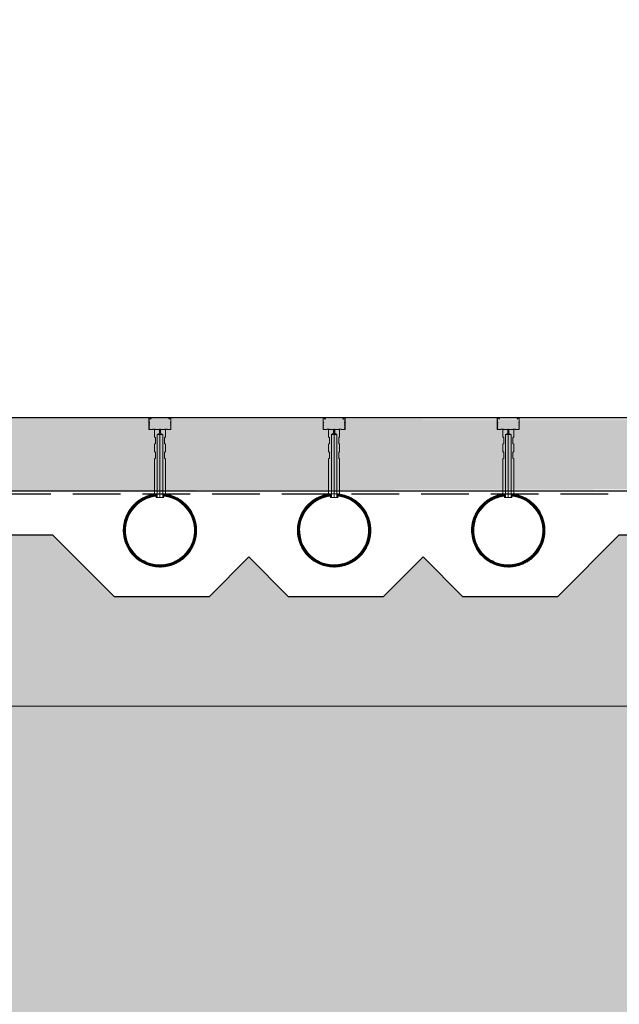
# Model space of a CAD drawing. Header units: millimetres. Extents: x -374129 to 1163271, y -112652 to 695637.
# Tile 207 of 256: x 33325 to 34961, y 29871 to 32558. Entities that reach past the tile are written whole.
import ezdxf
from ezdxf import colors
from ezdxf.entities.mleader import LeaderData, LeaderLine
from ezdxf.math import Vec2, Vec3

# ---------------------------------------------------------------- set-up
doc = ezdxf.new("R2010")
doc.units = ezdxf.units.MM
doc.header["$PDMODE"] = 4
doc.linetypes.add('rcad - -', pattern=[9.5, 6.5, -3])
for name, color, linetype, lineweight in [('--GT_Podbeton', 8, 'Continuous', 9), ('A_DYSZA', 252, 'Continuous', 15), ('A_Hatch_konstrukcja', 252, 'Continuous', 5), ('A_profile ocynk', 252, 'Continuous', 9), ('KRT_kresk', 252, 'Continuous', 5), ('Widoczne (ISO)', 252, 'Continuous', 15)]:
    doc.layers.add(name, color=color, linetype=linetype, lineweight=lineweight)
for name, color, linetype in [('KRT_kanaly', 1, 'Continuous'), ('KRT_kreskowanie', 252, 'Continuous'), ('KRT_opisy', 146, 'Continuous'), ('KRT_wymiary', 4, 'Continuous')]:
    doc.layers.add(name, color=color, linetype=linetype)
doc.styles.add('WYMIAR', font='romans.shx', dxfattribs={"width": 0.8})
doc.linetypes.add('podbeton', pattern='A,0.3,-0.1,[131,ltypeshp.shx,S=0.1,R=0,X=-0.1,Y=0],-0.1,0.3', length=0.8)
doc.dimstyles.new('KRT_1-100', dxfattribs={"dimscale": 100, "dimtxt": 2, "dimasz": 1, "dimexe": 0.5, "dimexo": 0, "dimgap": 0.5, "dimtad": 1, "dimdec": 1, "dimrnd": 0.1, "dimzin": 9, "dimdsep": 46, "dimtxsty": 'WYMIAR', "dimblk": 'ARCHTICK', "dimcen": 0.09, "dimdle": 0.5, "dimclrd": 1, "dimclre": 252, "dimclrt": 256, "dimadec": 0, "dimazin": 0, "dimtfac": 1, "dimtdec": 1, "dimtmove": 0, "dimatfit": 3, "dimfxl": 1, "dimtolj": 1, "dimtzin": 0, "dimarcsym": 0})

# ---------------------------------------------------------------- blocks, each defined once
blk = doc.blocks.new('_ArchTick')
at = {"color": 0, "linetype": 'ByBlock', "const_width": 0.15}
blk.add_lwpolyline([(-0.5, -0.5), (0.5, 0.5)], dxfattribs=at)
blk = doc.blocks.new('*D387')
at = {"layer": 'Defpoints', "color": 0, "transparency": 16777216}
for p in [(31840, 29871.2), (38140, 29871.2), (38140, 25561.3)]:
    blk.add_point(p, dxfattribs=at)
at = {"layer": 'KRT_wymiary', "color": 252, "lineweight": -2, "transparency": 16777216}
for p, q in [((31840, 29871.2), (31840, 25511.3)), ((38140, 29871.2), (38140, 25511.3))]:
    blk.add_line(p, q, dxfattribs=at)
at = {"layer": 'KRT_wymiary', "color": 1, "lineweight": -2, "transparency": 16777216}
blk.add_line((31790, 25561.3), (38190, 25561.3), dxfattribs=at)
at = {"layer": 'KRT_wymiary', "color": 1, "lineweight": -2, "transparency": 16777216, "xscale": 100, "yscale": 100, "zscale": 100, "rotation": 180}
blk.add_blockref('_ArchTick', (31840, 25561.3), dxfattribs=at)
at = {"layer": 'KRT_wymiary', "color": 1, "lineweight": -2, "transparency": 16777216, "xscale": 100, "yscale": 100, "zscale": 100}
blk.add_blockref('_ArchTick', (38140, 25561.3), dxfattribs=at)
at = {"layer": 'KRT_wymiary', "transparency": 16777216, "insert": (34990, 25711.3), "char_height": 200, "attachment_point": 5, "style": 'WYMIAR'}
blk.add_mtext('\\A1;6300', dxfattribs=at)
blk = doc.blocks.new('dysza_203')
at = {"color": 0, "linetype": 'ByBlock', "lineweight": -2}
for points in [[(-15, -193), (-10, -193), (-10, -203), (-7.5, -203), (-7.5, -31), (-1.5, -28), (-1.5, -18), (-15, -18), (-15, -38), (-12.5, -40.5), (-12.5, -55.5), (-15, -58), (-15, -78), (-12.5, -80.5), (-12.5, -95.5), (-15, -98)], [(15, -193), (10, -193), (10, -203), (7.5, -203), (7.5, -31), (1.5, -28), (1.5, -18), (15, -18), (15, -38), (12.5, -40.5), (12.5, -55.5), (15, -58), (15, -78), (12.5, -80.5), (12.5, -95.5), (15, -98)]]:
    blk.add_lwpolyline(points, close=True, dxfattribs=at)
for points in [[(-1.5, -18), (1.5, -18)], [(0, -18), (0, -203)], [(-7.5, -31), (7.5, -31)], [(-1.5, -28), (1.5, -28)], [(-7.5, -203), (7.5, -203)], [(7.5, -203), (10, -203)]]:
    blk.add_lwpolyline(points, dxfattribs=at)

msp = doc.modelspace()

# ---------------------------------------------------------------- leaders
at = {"layer": 'KRT_opisy', "color": 1}
ml = msp.add_multileader_mtext('Standard', dxfattribs=at)
ml.set_content('\\C54;PIANKA DYLATACYJNA BRZEGOWA 1cm\\PUSZCZELNIENIE MASĄ TRWALEPLASTYCZNĄ ODPORNĄ NA AGRESJĘ CHEMICZNĄ NP.SIKAFLEX PRO 3', style='WYMIAR')
ml.set_leader_properties()
ml.build(insert=Vec2(0, 0))
ml.multileader.update_dxf_attribs({"text_left_attachment_type": 6, "text_right_attachment_type": 6, "dogleg_length": 36, "arrow_head_size": 200, "scale": 100})
ctx = ml.context
ctx.base_point, ctx.scale, ctx.char_height, ctx.arrow_head_size, ctx.landing_gap_size, ctx.plane_origin = Vec3(1022.91, 34569.79, -56.1), 100, 200, 200, 9, Vec3(36065.01, -50311.01, -56.1)
ctx.left_attachment, ctx.right_attachment = 6, 6
notes = []
notes.append((ctx, [(0, (1, 1, 0), (986.91, 34569.79, -56.1), (1, 0), 36, [(1, [(160, 31471.19, -56.1)], 0, [])])]))
ctx.mtext.insert, ctx.mtext.width, ctx.mtext.defined_height, ctx.mtext.flow_direction = Vec3(1031.91, 34809.79, -56.1), 4839.601, 350.11, 5
ctx.mtext.has_bg_fill, ctx.mtext.bg_color, ctx.mtext.bg_scale_factor, ctx.mtext.bg_transparency, ctx.mtext.use_window_bg_color = 1, -1027028792, 1.5, 0, 1
ml = msp.add_multileader_mtext('Standard', dxfattribs=at)
ml.set_content('\\C54;WARSTWY GRUNTU WEDŁUG PROJEKTU WZMOCNIENIA PODŁOŻA:\\P\\pi-3,l3,t3;{\\fSymbol|b0|i0|c2|p18;·^I}nB [Po/Pr] gr.40cm\\P{\\fSymbol|b0|i0|c2|p18;·^I}TŁUCZEŃ, ROZKRUSZ BETONOWY gr.30cm\\P{\\fSymbol|b0|i0|c2|p18;·^I}GRUNT RODZIMY \\fArial|b0|i0|c238|p34;\\W1;G\\fSymbol|b0|i0|c2|p18;p\\fArial|b0|i0|c238|p34;/G\\fSymbol|b0|i0|c2|p18;p\\fArial|b0|i0|c238|p34;z pl/tpl', style='WYMIAR')
ml.set_leader_properties()
ml.build(insert=Vec2(0, 0))
ml.multileader.update_dxf_attribs({"text_left_attachment_type": 6, "text_right_attachment_type": 6, "dogleg_length": 0.36, "arrow_head_size": 200, "scale": 100})
ctx = ml.context
ctx.base_point, ctx.scale, ctx.char_height, ctx.arrow_head_size, ctx.landing_gap_size, ctx.plane_origin = Vec3(-8776.91, 28248.18), 100, 200, 200, 9, Vec3(-44267.87, -53803.79)
ctx.left_attachment, ctx.right_attachment = 6, 6
notes.append((ctx, [(0, (1, 1, 0), (-8812.91, 28248.18), (1, 0), 36, [(1, [(-8812.91, 30621.19)], 0, [])])]))
ctx.mtext.insert, ctx.mtext.width, ctx.mtext.defined_height, ctx.mtext.flow_direction = Vec3(-8767.91, 28503.58), 6873.6004, 1534.23, 5
ctx.mtext.has_bg_fill, ctx.mtext.bg_color, ctx.mtext.bg_scale_factor, ctx.mtext.bg_transparency, ctx.mtext.use_window_bg_color = 1, -1027028792, 1.5, 0, 1
for ctx, leaders in notes:
    for number, flags, end, landing, length, lines in leaders:
        leader = LeaderData()
        leader.index, (leader.has_last_leader_line, leader.has_dogleg_vector, leader.attachment_direction) = number, flags
        leader.last_leader_point, leader.dogleg_vector, leader.dogleg_length = Vec3(end), Vec3(landing), length
        for number, points, colour, breaks in lines:
            line = LeaderLine()
            line.index, line.vertices, line.color, line.breaks = number, Vec3.list(points), colors.encode_raw_color(colour), breaks
            leader.lines.append(line)
        ctx.leaders.append(leader)

# ---------------------------------------------------------------- next in the draw order: dimensions: what is measured, and where the dimension line sits
at = {"layer": 'KRT_wymiary'}
dim = msp.add_linear_dim(base=(38140, 25561.33), p1=(31840, 29871.18), p2=(38140, 29871.18), dimstyle='KRT_1-100', override={"dimtmove": 1}, dxfattribs=at)
dim.commit()
dim.dimension.update_dxf_attribs({"geometry": '*D387', "text_midpoint": (34990, 25711.33)})

# ---------------------------------------------------------------- next in the draw order: leaders
at = {"layer": 'KRT_opisy', "color": 1}
ml = msp.add_multileader_mtext('Standard', dxfattribs=at)
ml.set_content('\\pxi-3,l3t3,39,44;\\C2;{\\fSymbol|b0|i0|c2|p18;·^I}\\C54;PŁYTA BETONOWA DYLATOWANA C30/37 W8,F150,XD2,XA2,XM1,XF1 ^Igr.20cm\\P    ZBROJONA WŁÓKNAMI POLIMEROWYMI ZBROJONA WŁÓKNAMI POLIMEROWYMI ZBROJONA WŁÓKNAMI POLIMEROWYMI ISTRICE iBETON 39x0.78 W ILOŚCI 3,0kg/m3, \\P{\\fSymbol|b0|i0|c2|p18;·^I}IZOLACJA PRZECIWWILGOCIOWA 2xFOLIA PE \\P    UKŁADANA SZCZELNIE NA ZAKŁAD^I^Igr.2x0.3mm                                                         \\P{\\fSymbol|b0|i0|c2|p18;·^I}PODBETON  C8/10 ^I^Igr.10cm                         \\P{\\fSymbol|b0|i0|c2|p18;·^I}ZAGĘSZCZONY GRUNT NASYPOWY Is>0,98^I^Igr.30cm\\P{\\fSymbol|b0|i0|c2|p18;·^I}ZAGĘSZCZONY GRUNT NASYPOWY Is>=0,97', style='WYMIAR')
ml.set_leader_properties()
ml.build(insert=Vec2(0, 0))
ml.multileader.update_dxf_attribs({"text_left_attachment_type": 6, "text_right_attachment_type": 6, "dogleg_length": 36, "arrow_head_size": 200, "scale": 100})
ctx = ml.context
ctx.base_point, ctx.scale, ctx.char_height, ctx.arrow_head_size, ctx.landing_gap_size, ctx.plane_origin = Vec3(1715.18, 28529.79, -56.1), 100, 200, 200, 9, Vec3(-35836.94, -69206.17, -56.1)
ctx.left_attachment, ctx.right_attachment = 6, 6
notes = []
notes.append((ctx, [(0, (1, 1, 0), (1679.18, 28529.79, -56.1), (1, 0), 36, [(1, [(1159.18, 31458.59, -56.1)], 0, [])])]))
ctx.mtext.insert, ctx.mtext.width, ctx.mtext.defined_height, ctx.mtext.flow_direction = Vec3(1724.18, 28777.41, -56.1), 11614.4681, 280.09, 5
ctx.mtext.has_bg_fill, ctx.mtext.bg_color, ctx.mtext.bg_scale_factor, ctx.mtext.bg_transparency, ctx.mtext.use_window_bg_color = 1, -1027028792, 1.5, 0, 1
for ctx, leaders in notes:
    for number, flags, end, landing, length, lines in leaders:
        leader = LeaderData()
        leader.index, (leader.has_last_leader_line, leader.has_dogleg_vector, leader.attachment_direction) = number, flags
        leader.last_leader_point, leader.dogleg_vector, leader.dogleg_length = Vec3(end), Vec3(landing), length
        for number, points, colour, breaks in lines:
            line = LeaderLine()
            line.index, line.vertices, line.color, line.breaks = number, Vec3.list(points), colors.encode_raw_color(colour), breaks
            leader.lines.append(line)
        ctx.leaders.append(leader)

# ---------------------------------------------------------------- next in the draw order: hatches: boundary and pattern name
at = {"layer": 'KRT_kreskowanie'}
h = msp.add_hatch(dxfattribs=at)
h.set_pattern_fill('GROUT', color=256, scale=10, style=0)
h.set_pattern_definition([(0, (31890.8, 25.4), (12.7, 101.6), [12.7, -88.9]), (0, (31903.5, 63.5), (0, 101.6), [0, -101.6]), (0, (31865.4, 25.4), (38.1, 101.6), [0, -101.6]), (0, (31865.4, 101.6), (101.6, 101.6), [25.4, -177.8]), (0, (31941.6, 38.1), (0, 101.6), [0, -101.6]), (0, (31916.2, 25.4), (25.4, 101.6), [0, -101.6]), (0, (31928.9, 38.1), (0, 101.6), [0, -101.6]), (0, (31878.1, 101.6), (0, 101.6), [0, -101.6])])
h.paths.add_polyline_path([(37390, 30461.19), (37990, 30461.19), (37990, 30684.47), (33579.8, 30684.47), (31990, 30684.47), (31990, 30461.19), (32590, 30461.19), (32590, 30011.19), (32540, 30011.19), (32540, 29911.19), (32658.95, 29811.19), (37097.44, 29811.19), (37290, 29911.19), (37290, 30011.19), (37390, 30011.19)])
h.paths.add_polyline_path([(32630.19, 30433.33), (33441.85, 30433.33), (33441.85, 30433.33)], flags=24)

# ---------------------------------------------------------------- next in the draw order: linework, layer by layer
at = {"layer": '--GT_Podbeton'}
msp.add_lwpolyline([(31990, 30684.47), (37990, 30684.47)], dxfattribs=at)
at = {"layer": 'KRT_kanaly', "linetype": 'podbeton', "ltscale": 200}
msp.add_lwpolyline([(33950.49, 31091.97), (34057.99, 30984.47), (34317.99, 30984.47), (34425.49, 31091.97)], dxfattribs=at)

# ---------------------------------------------------------------- next in the draw order: leaders
at = {"layer": 'KRT_opisy', "color": 1}
ml = msp.add_multileader_mtext('Standard', dxfattribs=at)
ml.set_content('\\C54;KANAŁY NAPOWIETRZAJĄCE WEDŁUG PROJEKTU TECHNOLOGICZNEGO', style='WYMIAR')
ml.set_leader_properties()
ml.build(insert=Vec2(0, 0))
ml.multileader.update_dxf_attribs({"text_left_attachment_type": 6, "text_right_attachment_type": 6, "dogleg_length": 36, "arrow_head_size": 200, "scale": 100})
ctx = ml.context
ctx.base_point, ctx.scale, ctx.char_height, ctx.arrow_head_size, ctx.landing_gap_size, ctx.plane_origin = Vec3(958.77, 32175.83, -56.1), 100, 200, 200, 9, Vec3(36846.14, -51485.36, -56.1)
ctx.left_attachment, ctx.right_attachment = 6, 6
notes = []
notes.append((ctx, [(0, (1, 1, 0), (922.77, 32175.83, -56.1), (1, 0), 36, [(1, [(922.99, 31164.47, -56.1)], 0, [])])]))
ctx.mtext.insert, ctx.mtext.width, ctx.mtext.defined_height, ctx.mtext.flow_direction = Vec3(967.77, 32415.83, -56.1), 6873.6004, 350.11, 5
ctx.mtext.has_bg_fill, ctx.mtext.bg_color, ctx.mtext.bg_scale_factor, ctx.mtext.bg_transparency, ctx.mtext.use_window_bg_color = 1, -1027028792, 1.5, 0, 1
ml = msp.add_multileader_mtext('Standard', dxfattribs=at)
ml.set_content('\\C54;ODPROWADZENIE DO STUDZIENKI KANALIZACYJNEJ WG PROJEKTU BRANŻY SANITARNEJ ', style='WYMIAR')
ml.set_leader_properties()
ml.build(insert=Vec2(0, 0))
ml.multileader.update_dxf_attribs({"text_right_attachment_type": 6, "dogleg_length": 0.36, "arrow_head_size": 200, "scale": 100})
ctx = ml.context
ctx.base_point, ctx.scale, ctx.char_height, ctx.arrow_head_size, ctx.landing_gap_size, ctx.plane_origin = Vec3(78326.66, 29383.33), 100, 200, 200, 9, Vec3(43996.88, -52043.13)
ctx.right_attachment, ctx.text_align_type = 6, 2
notes.append((ctx, [(0, (1, 1, 0), (81771.13, 29243.33), (-1, 0), 36, [(1, [(83025.56, 30705)], 0, [])])]))
ctx.mtext.insert, ctx.mtext.width, ctx.mtext.defined_height, ctx.mtext.alignment, ctx.mtext.flow_direction = Vec3(81726.13, 29483.33), 3482.7917, 1400.46, 3, 5
for ctx, leaders in notes:
    for number, flags, end, landing, length, lines in leaders:
        leader = LeaderData()
        leader.index, (leader.has_last_leader_line, leader.has_dogleg_vector, leader.attachment_direction) = number, flags
        leader.last_leader_point, leader.dogleg_vector, leader.dogleg_length = Vec3(end), Vec3(landing), length
        for number, points, colour, breaks in lines:
            line = LeaderLine()
            line.index, line.vertices, line.color, line.breaks = number, Vec3.list(points), colors.encode_raw_color(colour), breaks
            leader.lines.append(line)
        ctx.leaders.append(leader)

# ---------------------------------------------------------------- next in the draw order: hatches: boundary and pattern name
at = {"layer": 'KRT_kresk', "lineweight": 5}
h = msp.add_hatch(dxfattribs=at)
h.set_pattern_fill('DASH', color=256, scale=10, angle=45)
h.set_pattern_definition([(45, (40993.753, 31471.193), (4e-15, 44.90128), [31.75, -31.75])])
h.paths.add_polyline_path([(37969.99, 31281.19), (32010, 31271.19), (32010, 31451.19), (32010, 31471.19), (39469.99, 31461.19), (37969.99, 31461.19)])
at = {"layer": 'KRT_kreskowanie'}
h = msp.add_hatch(dxfattribs=at)
h.set_pattern_fill('DOTS2', color=256, scale=10, style=0)
h.set_pattern_definition([(0, (-32169.84, 5.08), (0, 254), [0, -254]), (0, (-32088.56, 10.16), (0, 254), [0, -254]), (0, (-32134.28, 66.04), (0, 254), [0, -254]), (0, (-32078.4, 106.68), (0, 254), [0, -254]), (0, (-32144.44, 121.92), (0, 254), [0, -254]), (0, (-32124.12, 182.88), (0, 254), [0, -254]), (0, (-32159.68, 228.6), (0, 254), [0, -254]), (0, (-32078.4, 223.52), (0, 254), [0, -254]), (0, (-32017.44, 233.68), (0, 254), [0, -254]), (0, (-31986.96, 172.72), (0, 254), [0, -254]), (0, (-31936.16, 167.64), (0, 254), [0, -254]), (0, (-31936.16, 76.2), (0, 254), [0, -254]), (0, (-31981.88, 45.72), (0, 254), [0, -254]), (0, (-32053, 60.96), (0, 254), [0, -254]), (0, (-32007.28, 106.68), (0, 254), [0, -254]), (0, (-32053, 152.4), (0, 254), [0, -254]), (0, (-31946.32, 10.16), (0, 254), [0, -254])])
h.paths.add_polyline_path([(28730.16, 31152.3), (28660.82, 31152.3), (28492.99, 30984.47), (28232.99, 30984.47), (28125.49, 31091.97), (28017.99, 30984.47), (27757.99, 30984.47), (27650.49, 31091.97), (27542.99, 30984.47), (27282.99, 30984.47), (27115.16, 31152.3), (26765.82, 31152.3), (26597.99, 30984.47), (26337.99, 30984.47), (26170.16, 31152.3), (25690, 31152.3), (25690, 30684.47), (31690, 30684.47), (31690, 31152.3), (31220.82, 31152.3), (31052.99, 30984.47), (30792.99, 30984.47), (30625.16, 31152.3), (30275.82, 31152.3), (30107.99, 30984.47), (29847.99, 30984.47), (29740.49, 31091.97), (29632.99, 30984.47), (29372.99, 30984.47), (29265.49, 31091.97), (29157.99, 30984.47), (28897.99, 30984.47)])
h.paths.add_polyline_path([(31180.49, 31126.97), (31672.64, 31126.97), (31672.64, 31351.97), (31180.49, 31351.97)], flags=9)
h.paths.add_polyline_path([(35030.16, 31152.3), (34960.82, 31152.3), (34792.99, 30984.47), (34532.99, 30984.47), (34425.49, 31091.97), (34317.99, 30984.47), (34057.99, 30984.47), (33950.49, 31091.97), (33842.99, 30984.47), (33582.99, 30984.47), (33415.16, 31152.3), (33065.82, 31152.3), (32897.99, 30984.47), (32637.99, 30984.47), (32470.16, 31152.3), (31990, 31152.3), (31990, 30684.47), (37990, 30684.47), (37990, 31152.3), (37520.82, 31152.3), (37352.99, 30984.47), (37092.99, 30984.47), (36925.16, 31152.3), (36575.82, 31152.3), (36407.99, 30984.47), (36147.99, 30984.47), (36040.49, 31091.97), (35932.99, 30984.47), (35672.99, 30984.47), (35565.49, 31091.97), (35457.99, 30984.47), (35197.99, 30984.47)])
h.paths.add_polyline_path([(37480.49, 31126.97), (37972.64, 31126.97), (37972.64, 31351.97), (37480.49, 31351.97)], flags=9)
h = msp.add_hatch(dxfattribs=at)
h.set_pattern_fill('DOTS2', color=256, scale=10, style=0)
h.set_pattern_definition([(0, (-25869.84, 5.08), (0, 254), [0, -254]), (0, (-25788.56, 10.16), (0, 254), [0, -254]), (0, (-25834.28, 66.04), (0, 254), [0, -254]), (0, (-25778.4, 106.68), (0, 254), [0, -254]), (0, (-25844.44, 121.92), (0, 254), [0, -254]), (0, (-25824.12, 182.88), (0, 254), [0, -254]), (0, (-25859.68, 228.6), (0, 254), [0, -254]), (0, (-25778.4, 223.52), (0, 254), [0, -254]), (0, (-25717.44, 233.68), (0, 254), [0, -254]), (0, (-25686.96, 172.72), (0, 254), [0, -254]), (0, (-25636.16, 167.64), (0, 254), [0, -254]), (0, (-25636.16, 76.2), (0, 254), [0, -254]), (0, (-25681.88, 45.72), (0, 254), [0, -254]), (0, (-25753, 60.96), (0, 254), [0, -254]), (0, (-25707.28, 106.68), (0, 254), [0, -254]), (0, (-25753, 152.4), (0, 254), [0, -254]), (0, (-25646.32, 10.16), (0, 254), [0, -254])])
h.paths.add_polyline_path([(35030.16, 31152.3), (34960.82, 31152.3), (34792.99, 30984.47), (34532.99, 30984.47), (34425.49, 31091.97), (34317.99, 30984.47), (34057.99, 30984.47), (33950.49, 31091.97), (33842.99, 30984.47), (33582.99, 30984.47), (33415.16, 31152.3), (33065.82, 31152.3), (32897.99, 30984.47), (32637.99, 30984.47), (32470.16, 31152.3), (31990, 31152.3), (31990, 30684.47), (37990, 30684.47), (37990, 31152.3), (37520.82, 31152.3), (37352.99, 30984.47), (37092.99, 30984.47), (36925.16, 31152.3), (36575.82, 31152.3), (36407.99, 30984.47), (36147.99, 30984.47), (36040.49, 31091.97), (35932.99, 30984.47), (35672.99, 30984.47), (35565.49, 31091.97), (35457.99, 30984.47), (35197.99, 30984.47)])
h.paths.add_polyline_path([(37480.49, 31126.97), (37972.64, 31126.97), (37972.64, 31351.97), (37480.49, 31351.97)], flags=9)
h.paths.add_polyline_path([(41330.16, 31152.3), (41260.82, 31152.3), (41092.99, 30984.47), (40832.99, 30984.47), (40725.49, 31091.97), (40617.99, 30984.47), (40357.99, 30984.47), (40250.49, 31091.97), (40142.99, 30984.47), (39882.99, 30984.47), (39715.16, 31152.3), (39365.82, 31152.3), (39197.99, 30984.47), (38937.99, 30984.47), (38770.16, 31152.3), (38290, 31152.3), (38290, 30684.47), (44290, 30684.47), (44290, 31152.3), (43820.82, 31152.3), (43652.99, 30984.47), (43392.99, 30984.47), (43225.16, 31152.3), (42875.82, 31152.3), (42707.99, 30984.47), (42447.99, 30984.47), (42340.49, 31091.97), (42232.99, 30984.47), (41972.99, 30984.47), (41865.49, 31091.97), (41757.99, 30984.47), (41497.99, 30984.47)])
h.paths.add_polyline_path([(43780.49, 31126.97), (44272.64, 31126.97), (44272.64, 31351.97), (43780.49, 31351.97)], flags=9)
at = {"layer": 'Widoczne (ISO)', "transparency": 33554687}
h = msp.add_hatch(dxfattribs=at)
h.set_pattern_fill('ANSI31', color=256, scale=10)
h.set_pattern_definition([(45, (33791.854, 31210.5676), (-0.8838835, 0.8838835), [])])
h.paths.add_polyline_path([(33802.09, 31164.47, -1), (33613.89, 31164.47, -0.3833879), (33698, 31258.04), (33698, 31263.97, 0.3851934), (33607.99, 31164.47, 1), (33807.99, 31164.47, 0.385192), (33717.99, 31263.97), (33717.99, 31258.04, -0.3833692)])
h = msp.add_hatch(dxfattribs=at)
h.set_pattern_fill('ANSI31', color=256, scale=10)
h.set_pattern_definition([(45, (34266.854, 31210.5676), (-0.8838835, 0.8838835), [])])
h.paths.add_polyline_path([(34277.09, 31164.47, -1), (34088.89, 31164.47, -0.3833879), (34173, 31258.04), (34173, 31263.97, 0.3851934), (34082.99, 31164.47, 1), (34282.99, 31164.47, 0.385192), (34192.99, 31263.97), (34192.99, 31258.04, -0.3833692)])
h = msp.add_hatch(dxfattribs=at)
h.set_pattern_fill('ANSI31', color=256, scale=10)
h.set_pattern_definition([(45, (34741.854, 31210.5676), (-0.8838835, 0.8838835), [])])
h.paths.add_polyline_path([(34752.09, 31164.47, -1), (34563.89, 31164.47, -0.3833879), (34648, 31258.04), (34648, 31263.97, 0.3851934), (34557.99, 31164.47, 1), (34757.99, 31164.47, 0.385192), (34667.99, 31263.97), (34667.99, 31258.04, -0.3833692)])

# ---------------------------------------------------------------- next in the draw order: linework, layer by layer
at = {"color": 2}
for p, q in [((37990, 31471.19, -18.47), (32010, 31471.19)), ((37970.2, 31271.19, 43), (32010, 31271.19))]:
    msp.add_line(p, q, dxfattribs=at)
at = {"layer": 'A_DYSZA', "transparency": 33554687}
for centre, radius, start, end in [((33707.99, 31164.47), 100, 95.73457, 84.26515), ((33707.99, 31164.47), 94.1, 96.09512, 83.90114), ((34182.99, 31164.47), 100, 95.73457, 84.26515), ((34182.99, 31164.47), 94.1, 96.09512, 83.90114), ((34657.99, 31164.47), 100, 95.73457, 84.26515), ((34657.99, 31164.47), 94.1, 96.09512, 83.90114)]:
    msp.add_arc(centre, radius, start, end, dxfattribs=at)
at = {"layer": 'A_Hatch_konstrukcja'}
for centre in [(33707.99, 31164.47), (34182.99, 31164.47), (34657.99, 31164.47)]:
    msp.add_circle(centre, 100, dxfattribs=at)
at = {"layer": 'A_profile ocynk'}
for points in [[(33732.28, 31467.75), (33734.93, 31470.41, -0.6681786), (33737.49, 31469.35), (33737.49, 31459.79, -0.1989124), (33737.35, 31459.43), (33736.64, 31458.73, 0.4142136), (33736.64, 31458.02), (33737.35, 31457.31, -0.1989124), (33737.49, 31456.96), (33737.49, 31452.79, -0.1989124), (33737.35, 31452.43), (33736.64, 31451.73, 0.4142136), (33736.64, 31451.02), (33737.35, 31450.31, -0.1989124), (33737.49, 31449.96), (33737.49, 31445.79, -0.1989124), (33737.35, 31445.43), (33736.64, 31444.73, 0.4142136), (33736.64, 31444.02), (33737.35, 31443.31, -0.1989124), (33737.49, 31442.96), (33737.49, 31440.47, -0.4142136), (33736.99, 31439.97), (33728.21, 31439.97, -0.1989124), (33727.85, 31440.12), (33727.15, 31440.83, 0.1989124), (33726.79, 31440.97), (33721.99, 31440.97, 0.1989124), (33721.64, 31440.83), (33720.93, 31440.12, -0.1989124), (33720.58, 31439.97), (33709.41, 31439.97, -0.1989124), (33709.05, 31440.12), (33708.35, 31440.83, 0.4142136), (33707.64, 31440.83), (33706.93, 31440.12, -0.1989124), (33706.58, 31439.97), (33695.41, 31439.97, -0.1989124), (33695.05, 31440.12), (33694.35, 31440.83, 0.1989124), (33693.99, 31440.97), (33689.19, 31440.97, 0.1989124), (33688.84, 31440.83), (33688.13, 31440.12, -0.1989124), (33687.78, 31439.97), (33678.99, 31439.97, -0.4142136), (33678.49, 31440.47), (33678.49, 31442.96, -0.1989124), (33678.64, 31443.31), (33679.35, 31444.02, 0.4142136), (33679.35, 31444.73), (33678.64, 31445.43, -0.1989124), (33678.49, 31445.79), (33678.49, 31449.96, -0.1989124), (33678.64, 31450.31), (33679.35, 31451.02, 0.4142136), (33679.35, 31451.73), (33678.64, 31452.43, -0.1989124), (33678.49, 31452.79), (33678.49, 31456.96, -0.1989124), (33678.64, 31457.31), (33679.35, 31458.02, 0.4142136), (33679.35, 31458.73), (33678.64, 31459.43, -0.1989124), (33678.49, 31459.79), (33678.49, 31469.35, -0.6681786), (33681.05, 31470.41), (33683.71, 31467.75), (33684.06, 31468.11), (33681.41, 31470.76, 0.6681786), (33677.99, 31469.35), (33677.99, 31459.58, 0.1989124), (33678.14, 31459.23), (33678.64, 31458.73, -0.4142136), (33678.64, 31458.02), (33678.14, 31457.52, 0.1989124), (33677.99, 31457.17), (33677.99, 31452.58, 0.1989124), (33678.14, 31452.23), (33678.64, 31451.73, -0.4142136), (33678.64, 31451.02), (33678.14, 31450.52, 0.1989124), (33677.99, 31450.17), (33677.99, 31445.58, 0.1989124), (33678.14, 31445.23), (33678.64, 31444.73, -0.4142136), (33678.64, 31444.02), (33678.14, 31443.52, 0.1989124), (33677.99, 31443.17), (33677.99, 31439.97, 0.4142136), (33678.49, 31439.47), (33687.99, 31439.47, 0.1989124), (33688.34, 31439.62), (33689.05, 31440.33, -0.1989124), (33689.4, 31440.47), (33693.79, 31440.47, -0.1989124), (33694.14, 31440.33), (33694.85, 31439.62, 0.1989124), (33695.2, 31439.47), (33706.79, 31439.47, 0.1989124), (33707.14, 31439.62), (33707.64, 31440.12, -0.4142136), (33708.35, 31440.12), (33708.85, 31439.62, 0.1989124), (33709.2, 31439.47), (33720.79, 31439.47, 0.1989124), (33721.14, 31439.62), (33721.85, 31440.33, -0.1989124), (33722.2, 31440.47), (33726.59, 31440.47, -0.1989124), (33726.94, 31440.33), (33727.65, 31439.62, 0.1989124), (33728, 31439.47), (33737.49, 31439.47, 0.4142136), (33737.99, 31439.97), (33737.99, 31443.17, 0.1989124), (33737.85, 31443.52), (33737.35, 31444.02, -0.4142136), (33737.35, 31444.73), (33737.85, 31445.23, 0.1989124), (33737.99, 31445.58), (33737.99, 31450.17, 0.1989124), (33737.85, 31450.52), (33737.35, 31451.02, -0.4142136), (33737.35, 31451.73), (33737.85, 31452.23, 0.1989124), (33737.99, 31452.58), (33737.99, 31457.17, 0.1989124), (33737.85, 31457.52), (33737.35, 31458.02, -0.4142136), (33737.35, 31458.73), (33737.85, 31459.23, 0.1989124), (33737.99, 31459.58), (33737.99, 31469.35, 0.6681786), (33734.58, 31470.76), (33731.93, 31468.11)], [(34207.28, 31467.75), (34209.93, 31470.41, -0.6681786), (34212.49, 31469.35), (34212.49, 31459.79, -0.1989124), (34212.35, 31459.43), (34211.64, 31458.73, 0.4142136), (34211.64, 31458.02), (34212.35, 31457.31, -0.1989124), (34212.49, 31456.96), (34212.49, 31452.79, -0.1989124), (34212.35, 31452.43), (34211.64, 31451.73, 0.4142136), (34211.64, 31451.02), (34212.35, 31450.31, -0.1989124), (34212.49, 31449.96), (34212.49, 31445.79, -0.1989124), (34212.35, 31445.43), (34211.64, 31444.73, 0.4142136), (34211.64, 31444.02), (34212.35, 31443.31, -0.1989124), (34212.49, 31442.96), (34212.49, 31440.47, -0.4142136), (34211.99, 31439.97), (34203.21, 31439.97, -0.1989124), (34202.85, 31440.12), (34202.15, 31440.83, 0.1989124), (34201.79, 31440.97), (34196.99, 31440.97, 0.1989124), (34196.64, 31440.83), (34195.93, 31440.12, -0.1989124), (34195.58, 31439.97), (34184.41, 31439.97, -0.1989124), (34184.05, 31440.12), (34183.35, 31440.83, 0.4142136), (34182.64, 31440.83), (34181.93, 31440.12, -0.1989124), (34181.58, 31439.97), (34170.41, 31439.97, -0.1989124), (34170.05, 31440.12), (34169.35, 31440.83, 0.1989124), (34168.99, 31440.97), (34164.19, 31440.97, 0.1989124), (34163.84, 31440.83), (34163.13, 31440.12, -0.1989124), (34162.78, 31439.97), (34153.99, 31439.97, -0.4142136), (34153.49, 31440.47), (34153.49, 31442.96, -0.1989124), (34153.64, 31443.31), (34154.35, 31444.02, 0.4142136), (34154.35, 31444.73), (34153.64, 31445.43, -0.1989124), (34153.49, 31445.79), (34153.49, 31449.96, -0.1989124), (34153.64, 31450.31), (34154.35, 31451.02, 0.4142136), (34154.35, 31451.73), (34153.64, 31452.43, -0.1989124), (34153.49, 31452.79), (34153.49, 31456.96, -0.1989124), (34153.64, 31457.31), (34154.35, 31458.02, 0.4142136), (34154.35, 31458.73), (34153.64, 31459.43, -0.1989124), (34153.49, 31459.79), (34153.49, 31469.35, -0.6681786), (34156.05, 31470.41), (34158.71, 31467.75), (34159.06, 31468.11), (34156.41, 31470.76, 0.6681786), (34152.99, 31469.35), (34152.99, 31459.58, 0.1989124), (34153.14, 31459.23), (34153.64, 31458.73, -0.4142136), (34153.64, 31458.02), (34153.14, 31457.52, 0.1989124), (34152.99, 31457.17), (34152.99, 31452.58, 0.1989124), (34153.14, 31452.23), (34153.64, 31451.73, -0.4142136), (34153.64, 31451.02), (34153.14, 31450.52, 0.1989124), (34152.99, 31450.17), (34152.99, 31445.58, 0.1989124), (34153.14, 31445.23), (34153.64, 31444.73, -0.4142136), (34153.64, 31444.02), (34153.14, 31443.52, 0.1989124), (34152.99, 31443.17), (34152.99, 31439.97, 0.4142136), (34153.49, 31439.47), (34162.99, 31439.47, 0.1989124), (34163.34, 31439.62), (34164.05, 31440.33, -0.1989124), (34164.4, 31440.47), (34168.79, 31440.47, -0.1989124), (34169.14, 31440.33), (34169.85, 31439.62, 0.1989124), (34170.2, 31439.47), (34181.79, 31439.47, 0.1989124), (34182.14, 31439.62), (34182.64, 31440.12, -0.4142136), (34183.35, 31440.12), (34183.85, 31439.62, 0.1989124), (34184.2, 31439.47), (34195.79, 31439.47, 0.1989124), (34196.14, 31439.62), (34196.85, 31440.33, -0.1989124), (34197.2, 31440.47), (34201.59, 31440.47, -0.1989124), (34201.94, 31440.33), (34202.65, 31439.62, 0.1989124), (34203, 31439.47), (34212.49, 31439.47, 0.4142136), (34212.99, 31439.97), (34212.99, 31443.17, 0.1989124), (34212.85, 31443.52), (34212.35, 31444.02, -0.4142136), (34212.35, 31444.73), (34212.85, 31445.23, 0.1989124), (34212.99, 31445.58), (34212.99, 31450.17, 0.1989124), (34212.85, 31450.52), (34212.35, 31451.02, -0.4142136), (34212.35, 31451.73), (34212.85, 31452.23, 0.1989124), (34212.99, 31452.58), (34212.99, 31457.17, 0.1989124), (34212.85, 31457.52), (34212.35, 31458.02, -0.4142136), (34212.35, 31458.73), (34212.85, 31459.23, 0.1989124), (34212.99, 31459.58), (34212.99, 31469.35, 0.6681786), (34209.58, 31470.76), (34206.93, 31468.11)], [(34682.28, 31467.75), (34684.93, 31470.41, -0.6681786), (34687.49, 31469.35), (34687.49, 31459.79, -0.1989124), (34687.35, 31459.43), (34686.64, 31458.73, 0.4142136), (34686.64, 31458.02), (34687.35, 31457.31, -0.1989124), (34687.49, 31456.96), (34687.49, 31452.79, -0.1989124), (34687.35, 31452.43), (34686.64, 31451.73, 0.4142136), (34686.64, 31451.02), (34687.35, 31450.31, -0.1989124), (34687.49, 31449.96), (34687.49, 31445.79, -0.1989124), (34687.35, 31445.43), (34686.64, 31444.73, 0.4142136), (34686.64, 31444.02), (34687.35, 31443.31, -0.1989124), (34687.49, 31442.96), (34687.49, 31440.47, -0.4142136), (34686.99, 31439.97), (34678.21, 31439.97, -0.1989124), (34677.85, 31440.12), (34677.15, 31440.83, 0.1989124), (34676.79, 31440.97), (34671.99, 31440.97, 0.1989124), (34671.64, 31440.83), (34670.93, 31440.12, -0.1989124), (34670.58, 31439.97), (34659.41, 31439.97, -0.1989124), (34659.05, 31440.12), (34658.35, 31440.83, 0.4142136), (34657.64, 31440.83), (34656.93, 31440.12, -0.1989124), (34656.58, 31439.97), (34645.41, 31439.97, -0.1989124), (34645.05, 31440.12), (34644.35, 31440.83, 0.1989124), (34643.99, 31440.97), (34639.19, 31440.97, 0.1989124), (34638.84, 31440.83), (34638.13, 31440.12, -0.1989124), (34637.78, 31439.97), (34628.99, 31439.97, -0.4142136), (34628.49, 31440.47), (34628.49, 31442.96, -0.1989124), (34628.64, 31443.31), (34629.35, 31444.02, 0.4142136), (34629.35, 31444.73), (34628.64, 31445.43, -0.1989124), (34628.49, 31445.79), (34628.49, 31449.96, -0.1989124), (34628.64, 31450.31), (34629.35, 31451.02, 0.4142136), (34629.35, 31451.73), (34628.64, 31452.43, -0.1989124), (34628.49, 31452.79), (34628.49, 31456.96, -0.1989124), (34628.64, 31457.31), (34629.35, 31458.02, 0.4142136), (34629.35, 31458.73), (34628.64, 31459.43, -0.1989124), (34628.49, 31459.79), (34628.49, 31469.35, -0.6681786), (34631.05, 31470.41), (34633.71, 31467.75), (34634.06, 31468.11), (34631.41, 31470.76, 0.6681786), (34627.99, 31469.35), (34627.99, 31459.58, 0.1989124), (34628.14, 31459.23), (34628.64, 31458.73, -0.4142136), (34628.64, 31458.02), (34628.14, 31457.52, 0.1989124), (34627.99, 31457.17), (34627.99, 31452.58, 0.1989124), (34628.14, 31452.23), (34628.64, 31451.73, -0.4142136), (34628.64, 31451.02), (34628.14, 31450.52, 0.1989124), (34627.99, 31450.17), (34627.99, 31445.58, 0.1989124), (34628.14, 31445.23), (34628.64, 31444.73, -0.4142136), (34628.64, 31444.02), (34628.14, 31443.52, 0.1989124), (34627.99, 31443.17), (34627.99, 31439.97, 0.4142136), (34628.49, 31439.47), (34637.99, 31439.47, 0.1989124), (34638.34, 31439.62), (34639.05, 31440.33, -0.1989124), (34639.4, 31440.47), (34643.79, 31440.47, -0.1989124), (34644.14, 31440.33), (34644.85, 31439.62, 0.1989124), (34645.2, 31439.47), (34656.79, 31439.47, 0.1989124), (34657.14, 31439.62), (34657.64, 31440.12, -0.4142136), (34658.35, 31440.12), (34658.85, 31439.62, 0.1989124), (34659.2, 31439.47), (34670.79, 31439.47, 0.1989124), (34671.14, 31439.62), (34671.85, 31440.33, -0.1989124), (34672.2, 31440.47), (34676.59, 31440.47, -0.1989124), (34676.94, 31440.33), (34677.65, 31439.62, 0.1989124), (34678, 31439.47), (34687.49, 31439.47, 0.4142136), (34687.99, 31439.97), (34687.99, 31443.17, 0.1989124), (34687.85, 31443.52), (34687.35, 31444.02, -0.4142136), (34687.35, 31444.73), (34687.85, 31445.23, 0.1989124), (34687.99, 31445.58), (34687.99, 31450.17, 0.1989124), (34687.85, 31450.52), (34687.35, 31451.02, -0.4142136), (34687.35, 31451.73), (34687.85, 31452.23, 0.1989124), (34687.99, 31452.58), (34687.99, 31457.17, 0.1989124), (34687.85, 31457.52), (34687.35, 31458.02, -0.4142136), (34687.35, 31458.73), (34687.85, 31459.23, 0.1989124), (34687.99, 31459.58), (34687.99, 31469.35, 0.6681786), (34684.58, 31470.76), (34681.93, 31468.11)]]:
    msp.add_lwpolyline(points, format="xyb", close=True, dxfattribs=at)
at = {"layer": 'KRT_kanaly', "color": 4, "linetype": 'rcad - -', "ltscale": 20}
msp.add_line((37970.2, 31262.99, 43), (32010, 31263.19), dxfattribs=at)
at = {"layer": 'KRT_kanaly', "linetype": 'podbeton', "ltscale": 200}
for p, q in [((33065.82, 31152.3, -3.73), (33415.16, 31152.3, -4.15)), ((34960.82, 31152.3, -6.04), (35030.16, 31152.3, -6.12))]:
    msp.add_line(p, q, dxfattribs=at)
for points in [[(33415.16, 31152.3), (33582.99, 30984.47), (33842.99, 30984.47), (33950.49, 31091.97)], [(34425.49, 31091.97), (34532.99, 30984.47), (34792.99, 30984.47), (34960.82, 31152.3)]]:
    msp.add_lwpolyline(points, dxfattribs=at)

# ---------------------------------------------------------------- next in the draw order: block references
at = {"layer": 'A_DYSZA'}
for p in [(33707.99, 31457.47), (34182.99, 31457.47), (34657.99, 31457.47)]:
    msp.add_blockref('dysza_203', p, dxfattribs=at)

doc.saveas('drawing.dxf')
